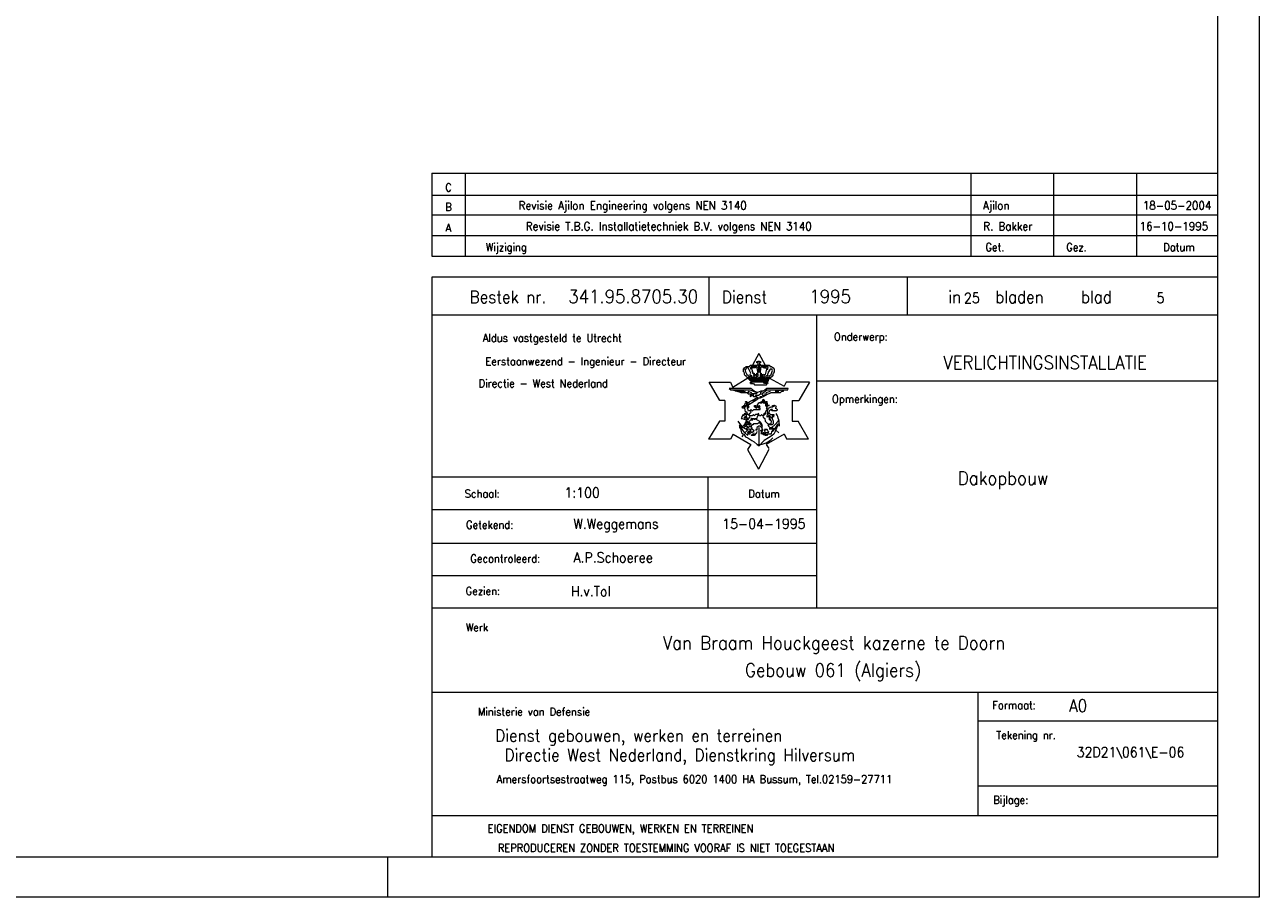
# Model space of a CAD drawing. Header units: metres. Extents: x -66 to 53, y -58 to 26.
# Tile 4 of 5: x 23 to 53, y -58 to -37. Entities that reach past the tile are written whole.
import ezdxf
from ezdxf.enums import TextEntityAlignment as Align

# ---------------------------------------------------------------- set-up
doc = ezdxf.new("R2010")
doc.units = ezdxf.units.M
doc.header["$MEASUREMENT"] = 0
doc.layers.add('Level 1', color=1, linetype='Continuous', lineweight=0)
doc.styles.add('Style-STANDARD', font='STANDARD.shx')

msp = doc.modelspace()

# ---------------------------------------------------------------- linework, layer by layer
at = {"layer": 'Level 1', "color": 1, "linetype": 'Continuous', "lineweight": 0}
for p, q in [((52.7832, 26.0963), (52.7832, -57.9663)), ((32.8613, -40.5288), (51.7949, -40.5288)), ((32.8613, -40.5288), (32.8613, -42.5288)), ((33.6621, -40.5288), (33.6621, -42.5288)), ((45.8417, -40.5288), (45.8417, -42.5288)), ((47.83, -40.5288), (47.83, -42.5288)), ((49.8261, -40.5288), (49.8261, -42.5288)), ((32.8613, -41.06), (51.7949, -41.06)), ((32.8613, -41.5288), (51.7949, -41.5288)), ((32.8613, -42.0288), (51.7949, -42.0288)), ((32.8613, -42.5288), (51.7949, -42.5288)), ((32.8613, -43.0288), (32.8613, -56.9975)), ((51.7949, -43.0288), (32.8613, -43.0288)), ((39.541, -43.935), (39.541, -43.0288)), ((44.3144, -43.935), (44.3144, -43.0288)), ((32.8613, -43.935), (51.7949, -43.935)), ((42.1308, -50.9975), (42.1308, -43.935)), ((40.7363, -44.8725), (40.5839, -45.1538)), ((40.7363, -44.8725), (40.8886, -45.1538)), ((40.5136, -45.185), (40.5253, -45.1538)), ((40.5253, -45.1538), (40.541, -45.1538)), ((40.541, -45.1538), (40.5566, -45.1538)), ((40.5566, -45.1538), (40.5761, -45.1538)), ((40.5761, -45.1538), (40.6152, -45.1538)), ((40.6152, -45.1538), (40.6269, -45.1538)), ((40.6269, -45.1538), (40.6386, -45.1538)), ((40.6386, -45.1538), (40.6894, -45.1538)), ((40.6855, -45.0913), (40.6855, -45.06)), ((40.6855, -45.06), (40.7167, -45.06)), ((40.7167, -45.0913), (40.6855, -45.0913)), ((40.6894, -45.1538), (40.6972, -45.1538)), ((40.6972, -45.1538), (40.7167, -45.1225)), ((40.7597, -45.1538), (40.7011, -45.1538)), ((40.7167, -45.06), (40.7441, -45.06)), ((40.7167, -45.1225), (40.7167, -45.0913)), ((40.7167, -45.1538), (40.7285, -45.31)), ((40.7441, -45.06), (40.7714, -45.06)), ((40.7714, -45.0913), (40.748, -45.0913)), ((40.748, -45.0913), (40.748, -45.1225)), ((40.748, -45.1225), (40.7675, -45.1225)), ((40.7558, -45.31), (40.7597, -45.1538)), ((40.7597, -45.1538), (40.7675, -45.1538)), ((40.7675, -45.1225), (40.7675, -45.1538)), ((40.7675, -45.1538), (40.8027, -45.1538)), ((40.7714, -45.06), (40.7714, -45.0913)), ((40.8027, -45.1538), (40.8261, -45.1538)), ((40.8261, -45.1538), (40.8847, -45.1538)), ((40.8847, -45.1538), (40.9277, -45.1538)), ((40.9238, -45.1538), (40.9824, -45.1538)), ((40.9824, -45.1538), (41.0097, -45.185)), ((40.4667, -45.4663), (40.1074, -45.685)), ((40.3652, -45.2475), (40.3886, -45.2163)), ((40.3652, -45.31), (40.3652, -45.2475)), ((40.3691, -45.31), (40.3652, -45.31)), ((40.3847, -45.3413), (40.3691, -45.31)), ((40.3886, -45.3725), (40.3847, -45.3413)), ((40.3886, -45.2163), (40.4277, -45.185)), ((40.4042, -45.4038), (40.3886, -45.3725)), ((40.4277, -45.4038), (40.4042, -45.4038)), ((40.4355, -45.2163), (40.4082, -45.2788)), ((40.4082, -45.2788), (40.416, -45.31)), ((40.416, -45.31), (40.4433, -45.3725)), ((40.4277, -45.185), (40.4667, -45.185)), ((40.4394, -45.435), (40.4277, -45.4038)), ((40.4511, -45.2163), (40.4355, -45.2163)), ((40.4707, -45.4663), (40.4394, -45.435)), ((40.4433, -45.3725), (40.4628, -45.3725)), ((40.4746, -45.2163), (40.4511, -45.2163)), ((40.4628, -45.3725), (40.4746, -45.4038)), ((40.4667, -45.185), (40.4941, -45.185)), ((40.498, -45.4975), (40.4707, -45.4663)), ((40.5449, -45.3413), (40.4746, -45.2163)), ((40.4746, -45.4038), (40.4941, -45.4038)), ((40.4941, -45.4038), (40.4785, -45.435)), ((40.4785, -45.435), (40.4941, -45.4663)), ((40.4941, -45.185), (40.5136, -45.185)), ((40.4941, -45.4663), (40.5097, -45.435)), ((40.498, -45.4975), (40.498, -45.4663)), ((40.498, -45.4663), (40.5292, -45.4663)), ((40.5175, -45.435), (40.5058, -45.4038)), ((40.5058, -45.4038), (40.5136, -45.4038)), ((40.5097, -45.435), (40.5175, -45.435)), ((40.5136, -45.4038), (40.5292, -45.435)), ((40.5253, -45.3725), (40.5449, -45.3413)), ((40.5332, -45.4038), (40.5253, -45.3725)), ((40.5566, -45.185), (40.5292, -45.2163)), ((40.5292, -45.2163), (40.5292, -45.2475)), ((40.5292, -45.2475), (40.5488, -45.2163)), ((40.5292, -45.435), (40.5527, -45.435)), ((40.5292, -45.4663), (40.5332, -45.4663)), ((40.5605, -45.4038), (40.5332, -45.4038)), ((40.5332, -45.4663), (40.5605, -45.4663)), ((40.5488, -45.2163), (40.5722, -45.2788)), ((40.5527, -45.435), (40.5605, -45.435)), ((40.6855, -45.185), (40.5566, -45.185)), ((40.5644, -45.4038), (40.5605, -45.4038)), ((40.5605, -45.4663), (40.5761, -45.4663)), ((40.5761, -45.435), (40.5644, -45.4038)), ((40.5644, -45.435), (40.5761, -45.435)), ((40.5722, -45.2788), (40.5761, -45.31)), ((40.5761, -45.31), (40.5878, -45.31)), ((40.5761, -45.4663), (40.5917, -45.435)), ((40.5878, -45.31), (40.5839, -45.3413)), ((40.5839, -45.3413), (40.6191, -45.3413)), ((40.5917, -45.435), (40.6308, -45.4663)), ((40.623, -45.3725), (40.6074, -45.3725)), ((40.6074, -45.3725), (40.6113, -45.435)), ((40.6113, -45.435), (40.6425, -45.435)), ((40.6191, -45.3413), (40.623, -45.3725)), ((40.6308, -45.4663), (40.6621, -45.435)), ((40.6425, -45.4038), (40.6464, -45.3725)), ((40.6464, -45.3725), (40.6582, -45.3725)), ((40.6582, -45.3725), (40.6816, -45.4038)), ((40.6621, -45.435), (40.6972, -45.4663)), ((40.6816, -45.4038), (40.6972, -45.435)), ((40.7167, -45.3413), (40.6855, -45.185)), ((40.6894, -45.3725), (40.6894, -45.3413)), ((40.6894, -45.3413), (40.7089, -45.3413)), ((40.7167, -45.3725), (40.6894, -45.3725)), ((40.6972, -45.435), (40.7207, -45.4038)), ((40.6972, -45.4663), (40.7167, -45.4663)), ((40.7089, -45.3413), (40.7167, -45.3413)), ((40.7207, -45.4038), (40.7167, -45.3725)), ((40.7167, -45.4663), (40.7285, -45.4663)), ((40.7285, -45.31), (40.7558, -45.31)), ((40.7285, -45.4663), (40.7402, -45.435)), ((40.7402, -45.435), (40.7675, -45.4663)), ((40.7753, -45.2163), (40.7675, -45.3413)), ((40.7675, -45.3413), (40.7871, -45.3413)), ((40.791, -45.3725), (40.7675, -45.3725)), ((40.7675, -45.3725), (40.7675, -45.4038)), ((40.7675, -45.4038), (40.7832, -45.435)), ((40.7675, -45.4663), (40.7949, -45.4663)), ((40.7949, -45.185), (40.7753, -45.2163)), ((40.7832, -45.435), (40.7988, -45.435)), ((40.7871, -45.3413), (40.791, -45.3725)), ((40.8847, -45.185), (40.7949, -45.185)), ((40.7949, -45.4663), (40.8144, -45.435)), ((40.7988, -45.435), (40.8144, -45.3725)), ((40.8144, -45.3725), (40.8261, -45.3725)), ((40.8144, -45.435), (40.8457, -45.4663)), ((40.8261, -45.3725), (40.83, -45.435)), ((40.83, -45.435), (40.8535, -45.435)), ((40.8457, -45.4663), (40.8574, -45.4663)), ((40.8847, -45.4038), (40.8496, -45.3725)), ((40.8496, -45.3725), (40.8574, -45.3725)), ((40.8535, -45.435), (40.8808, -45.435)), ((40.8574, -45.3725), (40.8964, -45.3725)), ((40.8574, -45.4663), (40.8886, -45.4663)), ((40.8808, -45.435), (40.8847, -45.4038)), ((40.9277, -45.185), (40.8847, -45.185)), ((40.8886, -45.4663), (40.8964, -45.4663)), ((40.8964, -45.3725), (40.9277, -45.2475)), ((40.8964, -45.4663), (40.916, -45.4663)), ((40.916, -45.4038), (40.9082, -45.435)), ((40.9082, -45.435), (40.9238, -45.4663)), ((40.9472, -45.4038), (40.916, -45.4038)), ((40.916, -45.4663), (40.9394, -45.4663)), ((40.9238, -45.2475), (40.9472, -45.2475)), ((40.9238, -45.4663), (40.9355, -45.4663)), ((40.955, -45.185), (40.9277, -45.185)), ((40.9316, -45.4663), (40.955, -45.435)), ((40.9667, -45.31), (40.9394, -45.3725)), ((40.9394, -45.3725), (40.9472, -45.4038)), ((40.9394, -45.4663), (40.955, -45.4975)), ((40.9472, -45.2475), (40.955, -45.185)), ((40.9667, -45.435), (40.9511, -45.4663)), ((40.9511, -45.4663), (40.9746, -45.4663)), ((40.955, -45.435), (40.9667, -45.435)), ((41.0058, -45.4663), (40.9589, -45.4975)), ((41.0097, -45.2475), (40.9667, -45.31)), ((40.9746, -45.4663), (40.998, -45.435)), ((40.9941, -45.4038), (41.0332, -45.3725)), ((40.998, -45.435), (40.9941, -45.4038)), ((40.9941, -45.4663), (41.3417, -45.6538)), ((41.0683, -45.4038), (41.0058, -45.4663)), ((41.0097, -45.185), (41.0371, -45.185)), ((41.0449, -45.2475), (41.0097, -45.2475)), ((41.0332, -45.3725), (41.0644, -45.2788)), ((41.0371, -45.185), (41.0761, -45.2163)), ((41.0644, -45.2788), (41.0449, -45.2475)), ((41.0761, -45.3413), (41.0683, -45.3725)), ((41.0683, -45.3725), (41.0683, -45.4038)), ((41.0761, -45.2163), (41.1035, -45.2475)), ((41.0957, -45.3413), (41.0761, -45.3413)), ((41.1035, -45.31), (41.0957, -45.3413)), ((41.1035, -45.2475), (41.1035, -45.31)), ((39.541, -45.56), (40.0527, -45.56)), ((39.791, -45.9975), (39.541, -45.56)), ((40.4707, -45.7163), (40.0175, -45.7163)), ((40.0175, -45.7163), (40.0566, -45.7475)), ((40.0527, -45.56), (40.1074, -45.685)), ((40.0566, -45.7475), (40.0839, -45.7475)), ((40.0839, -45.7475), (40.1035, -45.7475)), ((40.0917, -45.7475), (40.1972, -45.7475)), ((40.1035, -45.7475), (40.205, -45.7788)), ((40.1738, -45.7788), (40.3066, -45.7475)), ((40.1972, -45.7475), (40.3769, -45.7475)), ((40.3769, -45.7475), (40.5175, -45.7475)), ((40.541, -45.7163), (40.4707, -45.7163)), ((40.498, -45.4975), (40.5175, -45.4975)), ((40.5175, -45.4975), (40.541, -45.5288)), ((40.5175, -45.7475), (40.6738, -45.81)), ((40.5332, -45.5913), (40.5371, -45.56)), ((40.541, -45.5288), (40.5371, -45.56)), ((40.623, -45.7788), (40.541, -45.7163)), ((40.8847, -45.7475), (40.8261, -45.7788)), ((40.8496, -45.81), (40.9277, -45.7475)), ((40.9277, -45.7163), (40.8847, -45.7475)), ((41.4433, -45.7163), (40.9277, -45.7163)), ((40.9277, -45.7475), (41.1191, -45.7475)), ((40.955, -45.5288), (40.9433, -45.56)), ((40.9433, -45.56), (40.9472, -45.5913)), ((40.9433, -45.5913), (40.9433, -45.56)), ((40.9628, -45.4975), (40.955, -45.5288)), ((40.955, -45.4975), (40.9667, -45.4975)), ((41.1191, -45.7475), (41.3613, -45.7475)), ((41.123, -45.7788), (41.2988, -45.7475)), ((41.3261, -45.7788), (41.3378, -45.7475)), ((41.3378, -45.7475), (41.3808, -45.7475)), ((41.3925, -45.56), (41.3417, -45.6538)), ((41.3808, -45.7475), (41.3925, -45.7475)), ((41.9511, -45.56), (41.3925, -45.56)), ((41.3925, -45.7475), (41.4316, -45.7475)), ((41.4316, -45.7475), (41.4433, -45.7163)), ((41.9511, -45.56), (41.6933, -45.9975)), ((42.1308, -45.5288), (51.7949, -45.5288)), ((39.916, -45.9975), (39.7949, -45.9975)), ((39.916, -45.9975), (39.916, -46.4975)), ((40.205, -45.7788), (40.3105, -45.81)), ((40.248, -45.7788), (40.3769, -45.7788)), ((40.2988, -45.81), (40.416, -45.7788)), ((40.3105, -45.81), (40.4472, -45.81)), ((40.3886, -46.1225), (40.4121, -46.06)), ((40.4121, -46.06), (40.416, -46.06)), ((40.4277, -46.06), (40.416, -46.0288)), ((40.416, -46.0288), (40.4433, -46.0288)), ((40.416, -46.06), (40.4277, -46.06)), ((40.4472, -46.06), (40.4277, -46.06)), ((40.4433, -45.81), (40.4785, -45.81)), ((40.4433, -46.0288), (40.4628, -46.06)), ((40.4472, -45.81), (40.4746, -45.8413)), ((40.4472, -46.1225), (40.4472, -46.06)), ((40.4628, -46.06), (40.6894, -45.935)), ((40.4628, -46.06), (40.4707, -46.1225)), ((40.4667, -45.7788), (40.5566, -45.81)), ((40.4667, -46.06), (40.5097, -46.06)), ((40.7089, -45.9663), (40.4707, -46.1225)), ((40.4746, -45.8413), (40.4863, -45.8413)), ((40.4863, -45.8413), (40.5058, -45.8413)), ((40.5058, -45.8413), (40.5722, -45.8413)), ((40.5683, -45.8725), (40.5214, -45.8725)), ((40.5214, -45.8725), (40.5214, -45.9038)), ((40.5214, -45.9038), (40.5722, -45.8725)), ((40.5722, -45.8413), (40.5683, -45.8725)), ((40.5839, -45.8413), (40.5683, -45.8413)), ((40.5722, -45.8725), (40.6035, -45.9038)), ((40.6152, -45.8413), (40.5839, -45.8413)), ((40.5917, -45.8725), (40.6152, -45.8725)), ((40.5917, -45.9975), (40.6503, -45.9663)), ((40.6035, -45.8725), (40.5957, -45.8725)), ((40.6152, -45.8725), (40.6035, -45.8725)), ((40.6035, -45.9038), (40.6152, -45.9038)), ((40.666, -45.8413), (40.6152, -45.8413)), ((40.6152, -45.9038), (40.623, -45.9038)), ((40.705, -45.81), (40.623, -45.7788)), ((40.623, -45.9038), (40.6777, -45.9038)), ((40.6425, -45.9038), (40.6582, -45.8725)), ((40.6582, -45.8725), (40.666, -45.8725)), ((40.666, -45.8725), (40.6621, -45.8725)), ((40.6621, -45.8725), (40.7011, -45.8725)), ((40.705, -45.81), (40.666, -45.8413)), ((40.6777, -45.9038), (40.7089, -45.935)), ((40.6894, -45.935), (40.7167, -45.9663)), ((40.6933, -46.1225), (40.7324, -46.06)), ((40.7011, -45.8725), (40.7285, -45.8725)), ((40.7792, -45.7788), (40.705, -45.81)), ((40.7089, -45.935), (40.7714, -45.935)), ((40.7167, -45.9663), (40.7089, -45.9663)), ((40.7285, -45.8725), (40.7753, -45.8413)), ((40.7324, -46.06), (40.7363, -46.06)), ((40.7363, -46.06), (40.8027, -46.0288)), ((40.7558, -45.9038), (40.8105, -45.9038)), ((40.7832, -46.06), (40.7597, -46.06)), ((40.7597, -46.06), (40.7636, -46.06)), ((40.7636, -45.81), (40.7832, -45.81)), ((40.7675, -46.06), (40.7792, -46.06)), ((40.7714, -45.935), (40.8496, -45.9038)), ((40.7753, -45.8413), (40.8183, -45.8413)), ((40.8261, -45.7788), (40.7792, -45.7788)), ((40.7792, -46.06), (40.7988, -46.06)), ((40.7832, -45.81), (40.8105, -45.7788)), ((40.7988, -46.06), (40.7832, -46.06)), ((40.8027, -46.0288), (40.8261, -45.9975)), ((40.8027, -46.0288), (40.8378, -46.06)), ((40.8105, -45.8725), (40.873, -45.8725)), ((40.8183, -45.8413), (40.8496, -45.81)), ((40.8183, -45.9975), (40.873, -46.06)), ((40.8261, -45.9975), (40.8378, -45.9663)), ((40.8378, -45.9663), (40.8652, -45.9975)), ((40.8378, -46.06), (40.8613, -46.06)), ((40.8496, -45.9038), (40.955, -45.8413)), ((40.8652, -45.9975), (40.8574, -46.0288)), ((40.8574, -46.0288), (40.8691, -46.0288)), ((40.8613, -46.06), (40.8847, -46.06)), ((40.8691, -46.0288), (40.8847, -46.0288)), ((40.873, -45.8413), (40.9238, -45.8413)), ((40.873, -46.06), (40.8964, -46.06)), ((40.8847, -46.0288), (40.8808, -46.0288)), ((40.8808, -46.0288), (40.8925, -46.06)), ((40.8847, -46.06), (40.8925, -46.1225)), ((40.8925, -46.06), (40.9003, -46.0288)), ((40.8964, -46.06), (40.9238, -46.1225)), ((40.9003, -46.0288), (40.9277, -46.0288)), ((40.9082, -45.81), (41.0136, -45.7788)), ((40.9316, -46.0288), (40.9121, -46.06)), ((40.9121, -46.06), (40.9199, -46.06)), ((40.9199, -46.06), (40.9316, -46.06)), ((40.9277, -46.0288), (40.9316, -46.0288)), ((40.9316, -46.06), (40.9316, -46.1225)), ((40.955, -45.8413), (41.0449, -45.81)), ((41.0175, -45.81), (41.0957, -45.81)), ((41.0449, -45.81), (41.1738, -45.81)), ((41.123, -45.7788), (41.2167, -45.7788)), ((41.1738, -45.81), (41.1894, -45.81)), ((41.1894, -45.81), (41.2558, -45.81)), ((41.2558, -45.81), (41.291, -45.7788)), ((41.291, -45.7788), (41.3261, -45.7788)), ((41.5371, -45.9975), (41.5371, -46.4975)), ((41.5371, -45.9975), (41.6933, -45.9975)), ((40.3339, -46.1538), (40.373, -46.1225)), ((40.3417, -46.185), (40.3339, -46.1538)), ((40.3886, -46.185), (40.3417, -46.185)), ((40.373, -46.3725), (40.3496, -46.3413)), ((40.3496, -46.3413), (40.3496, -46.3725)), ((40.3652, -46.1538), (40.3925, -46.1538)), ((40.373, -46.1225), (40.3691, -46.1225)), ((40.3691, -46.1225), (40.3886, -46.1225)), ((40.4003, -46.3413), (40.3691, -46.3413)), ((40.3691, -46.3413), (40.373, -46.3725)), ((40.4003, -46.1225), (40.3847, -46.1225)), ((40.3847, -46.1225), (40.4042, -46.1225)), ((40.4003, -46.1538), (40.3847, -46.1538)), ((40.3847, -46.1538), (40.3925, -46.185)), ((40.4082, -46.2163), (40.3886, -46.185)), ((40.3925, -46.1538), (40.4003, -46.1225)), ((40.3964, -46.1538), (40.416, -46.1538)), ((40.4082, -46.3413), (40.3964, -46.31)), ((40.3964, -46.31), (40.4003, -46.3413)), ((40.416, -46.1538), (40.4003, -46.1538)), ((40.4042, -46.1225), (40.4199, -46.1225)), ((40.416, -46.2788), (40.4082, -46.2163)), ((40.4199, -46.3413), (40.4082, -46.3413)), ((40.4238, -46.1225), (40.416, -46.1538)), ((40.4355, -46.2788), (40.416, -46.2788)), ((40.4277, -46.3413), (40.416, -46.31)), ((40.416, -46.31), (40.4199, -46.3413)), ((40.4433, -46.1225), (40.4238, -46.1225)), ((40.4511, -46.3413), (40.4277, -46.3413)), ((40.455, -46.2788), (40.4355, -46.2788)), ((40.4394, -46.3725), (40.4394, -46.3413)), ((40.4394, -46.3413), (40.4511, -46.3413)), ((40.4589, -46.1538), (40.4472, -46.1225)), ((40.4589, -46.3413), (40.455, -46.2788)), ((40.4707, -46.185), (40.4589, -46.1538)), ((40.4589, -46.185), (40.4589, -46.1538)), ((40.4863, -46.2475), (40.4589, -46.185)), ((40.4824, -46.3413), (40.4589, -46.3413)), ((40.4707, -46.1225), (40.498, -46.1538)), ((40.498, -46.1538), (40.4707, -46.185)), ((40.498, -46.3413), (40.4824, -46.3413)), ((40.5332, -46.2475), (40.4863, -46.2475)), ((40.498, -46.3413), (40.5253, -46.31)), ((40.5019, -46.3725), (40.498, -46.3413)), ((40.5253, -46.31), (40.5527, -46.2788)), ((40.5332, -46.2475), (40.5449, -46.2163)), ((40.5527, -46.2788), (40.5332, -46.2475)), ((40.5449, -46.2163), (40.5839, -46.2475)), ((40.6035, -46.3413), (40.5761, -46.3725)), ((40.5839, -46.2475), (40.6152, -46.2163)), ((40.623, -46.3725), (40.6035, -46.3413)), ((40.6152, -46.2163), (40.6582, -46.2163)), ((40.6582, -46.3413), (40.623, -46.3725)), ((40.6308, -46.1538), (40.6269, -46.1225)), ((40.6269, -46.1225), (40.6621, -46.1225)), ((40.666, -46.185), (40.6308, -46.1538)), ((40.6621, -46.1225), (40.6464, -46.1538)), ((40.6464, -46.1538), (40.666, -46.1538)), ((40.6582, -46.2163), (40.6738, -46.2163)), ((40.6699, -46.3413), (40.6582, -46.3413)), ((40.7128, -46.1538), (40.666, -46.185)), ((40.666, -46.1538), (40.705, -46.1538)), ((40.7128, -46.3413), (40.6699, -46.3413)), ((40.6738, -46.2163), (40.7207, -46.2163)), ((40.7167, -46.1538), (40.6933, -46.1225)), ((40.705, -46.1538), (40.7363, -46.1538)), ((40.7246, -46.185), (40.7128, -46.1538)), ((40.7285, -46.31), (40.7128, -46.3413)), ((40.7128, -46.3725), (40.7363, -46.3413)), ((40.748, -46.1225), (40.7167, -46.1538)), ((40.7167, -46.2163), (40.7675, -46.2163)), ((40.7285, -46.185), (40.7207, -46.1538)), ((40.7207, -46.1538), (40.7597, -46.1538)), ((40.7636, -46.185), (40.7285, -46.185)), ((40.7324, -46.3413), (40.7285, -46.31)), ((40.7363, -46.1538), (40.7324, -46.1225)), ((40.748, -46.3725), (40.7324, -46.3413)), ((40.7363, -46.1538), (40.7597, -46.1538)), ((40.7675, -46.1538), (40.748, -46.1225)), ((40.7597, -46.1538), (40.7675, -46.1538)), ((40.7675, -46.2163), (40.7636, -46.185)), ((40.7988, -46.3413), (40.7792, -46.3725)), ((40.8261, -46.3725), (40.7988, -46.3413)), ((40.8574, -46.3413), (40.8457, -46.3413)), ((40.8457, -46.3413), (40.8496, -46.3725)), ((40.8769, -46.3413), (40.8574, -46.3413)), ((40.8808, -46.3413), (40.8613, -46.31)), ((40.8613, -46.31), (40.873, -46.3413)), ((40.873, -46.3413), (40.8769, -46.3413)), ((40.8886, -46.3413), (40.8808, -46.3413)), ((40.8925, -46.1225), (40.8847, -46.1225)), ((40.8847, -46.1225), (40.8925, -46.1225)), ((40.8964, -46.2788), (40.8847, -46.2788)), ((40.8847, -46.2788), (40.8847, -46.31)), ((40.8847, -46.31), (40.8925, -46.31)), ((40.9042, -46.31), (40.8886, -46.3413)), ((40.8925, -46.1225), (40.9238, -46.1538)), ((40.8925, -46.31), (40.9042, -46.31)), ((40.9042, -46.2475), (40.8964, -46.2788)), ((40.9238, -46.2475), (40.9042, -46.2475)), ((40.9238, -46.185), (40.9121, -46.185)), ((40.9121, -46.185), (40.9238, -46.2163)), ((40.955, -46.1225), (40.9238, -46.1538)), ((40.9238, -46.1225), (40.9238, -46.1538)), ((40.9238, -46.1538), (40.9238, -46.185)), ((40.9238, -46.2163), (40.9238, -46.2475)), ((40.9316, -46.1225), (40.9511, -46.1225)), ((40.9316, -46.3725), (40.9394, -46.3413)), ((40.9394, -46.2788), (40.9628, -46.185)), ((40.955, -46.3413), (40.9394, -46.2788)), ((40.9394, -46.3413), (40.955, -46.31)), ((40.9511, -46.1225), (40.9628, -46.1225)), ((40.9941, -46.1225), (40.955, -46.1225)), ((40.9824, -46.31), (40.955, -46.3413)), ((40.9628, -46.1225), (40.9941, -46.1225)), ((40.9628, -46.185), (41.0292, -46.1538)), ((40.9941, -46.2475), (40.9746, -46.2788)), ((40.9746, -46.2788), (40.9746, -46.31)), ((40.9746, -46.31), (40.9824, -46.31)), ((40.9824, -46.31), (41.0136, -46.3413)), ((41.0332, -46.2163), (40.9941, -46.2475)), ((41.0136, -46.3413), (41.0371, -46.3413)), ((41.0292, -46.1538), (41.0683, -46.1538)), ((41.0527, -46.2163), (41.0332, -46.2163)), ((41.0371, -46.3413), (41.0644, -46.3413)), ((41.0449, -46.2475), (41.0605, -46.2163)), ((41.0683, -46.2475), (41.0449, -46.2475)), ((41.0605, -46.2163), (41.0527, -46.2163)), ((41.0683, -46.1538), (41.0644, -46.1225)), ((41.0644, -46.1225), (41.0761, -46.1225)), ((41.0644, -46.3413), (41.0957, -46.3413)), ((41.0878, -46.2475), (41.0683, -46.2475)), ((41.0761, -46.1225), (41.0957, -46.1538)), ((41.1152, -46.2475), (41.0878, -46.2475)), ((41.0957, -46.3413), (41.0878, -46.4038)), ((41.0957, -46.1538), (41.1035, -46.1225)), ((41.1035, -46.1225), (41.1347, -46.1225)), ((41.1269, -46.2475), (41.1152, -46.2475)), ((41.1347, -46.2475), (41.1191, -46.2475)), ((41.1191, -46.2475), (41.1269, -46.2475)), ((41.1386, -46.185), (41.1269, -46.185)), ((41.1269, -46.185), (41.1425, -46.185)), ((41.1347, -46.1225), (41.1503, -46.1538)), ((41.1464, -46.2475), (41.1347, -46.2475)), ((41.1503, -46.1538), (41.1386, -46.185)), ((41.1425, -46.185), (41.1738, -46.2163)), ((41.1699, -46.2475), (41.1464, -46.2475)), ((41.1738, -46.2163), (41.1699, -46.2475)), ((39.7832, -46.4975), (39.5253, -46.935)), ((39.916, -46.4975), (39.7832, -46.4975)), ((40.3457, -46.6538), (40.2402, -46.4975)), ((40.2714, -46.5913), (40.2675, -46.5913)), ((40.2675, -46.5913), (40.2675, -46.6538)), ((40.2675, -46.6538), (40.291, -46.685)), ((40.3457, -46.7163), (40.2714, -46.5913)), ((40.3261, -46.4038), (40.3066, -46.435)), ((40.3066, -46.435), (40.3339, -46.435)), ((40.3417, -46.3725), (40.3144, -46.4038)), ((40.3144, -46.4038), (40.3261, -46.4038)), ((40.3496, -46.3725), (40.33, -46.3725)), ((40.33, -46.3725), (40.3417, -46.3725)), ((40.3339, -46.435), (40.4277, -46.4663)), ((40.3496, -46.6225), (40.3457, -46.6538)), ((40.3457, -46.6538), (40.3691, -46.6538)), ((40.4589, -46.7163), (40.3457, -46.6538)), ((40.3769, -46.5913), (40.3496, -46.6225)), ((40.3691, -46.4038), (40.4003, -46.435)), ((40.3691, -46.6538), (40.3769, -46.6538)), ((40.4003, -46.6225), (40.3769, -46.5913)), ((40.3769, -46.6538), (40.4121, -46.6225)), ((40.3847, -46.4038), (40.4003, -46.435)), ((40.4121, -46.5288), (40.3925, -46.56)), ((40.3925, -46.56), (40.3964, -46.5913)), ((40.3964, -46.3725), (40.4238, -46.435)), ((40.3964, -46.5913), (40.4082, -46.5913)), ((40.4082, -46.5913), (40.4003, -46.6225)), ((40.4238, -46.5288), (40.4121, -46.5288)), ((40.4121, -46.6225), (40.4394, -46.6225)), ((40.4238, -46.4975), (40.4199, -46.4975)), ((40.4199, -46.4975), (40.4238, -46.5288)), ((40.4199, -46.56), (40.4316, -46.5288)), ((40.4277, -46.56), (40.4199, -46.56)), ((40.4355, -46.4975), (40.4238, -46.4975)), ((40.4277, -46.3725), (40.4355, -46.4038)), ((40.4472, -46.4663), (40.4277, -46.4663)), ((40.4277, -46.4663), (40.4316, -46.4975)), ((40.4433, -46.5913), (40.4277, -46.56)), ((40.4316, -46.4975), (40.4355, -46.4975)), ((40.4316, -46.5288), (40.4355, -46.5288)), ((40.455, -46.6538), (40.4316, -46.685)), ((40.4355, -46.5288), (40.4433, -46.4975)), ((40.455, -46.4975), (40.4355, -46.4975)), ((40.4355, -46.4975), (40.455, -46.4975)), ((40.455, -46.435), (40.4394, -46.3725)), ((40.4394, -46.6225), (40.4433, -46.5913)), ((40.455, -46.435), (40.4433, -46.435)), ((40.4433, -46.435), (40.4433, -46.4663)), ((40.4433, -46.4975), (40.455, -46.4975)), ((40.4746, -46.4663), (40.4472, -46.4663)), ((40.4628, -46.5288), (40.4472, -46.5288)), ((40.4472, -46.5288), (40.4628, -46.5288)), ((40.4746, -46.435), (40.455, -46.435)), ((40.455, -46.4975), (40.4628, -46.5288)), ((40.4628, -46.6225), (40.455, -46.6538)), ((40.4628, -46.5288), (40.4707, -46.5288)), ((40.4707, -46.5288), (40.4628, -46.5288)), ((40.4628, -46.5288), (40.5097, -46.5288)), ((40.4628, -46.5913), (40.4628, -46.56)), ((40.4628, -46.56), (40.4941, -46.56)), ((40.4707, -46.5913), (40.4628, -46.5913)), ((40.4707, -46.6538), (40.4628, -46.6225)), ((40.4863, -46.435), (40.4707, -46.435)), ((40.4707, -46.435), (40.4746, -46.4663)), ((40.5058, -46.5913), (40.4707, -46.5913)), ((40.4941, -46.6538), (40.4707, -46.6538)), ((40.5058, -46.4038), (40.4863, -46.435)), ((40.5253, -46.56), (40.4941, -46.4975)), ((40.4941, -46.4975), (40.5097, -46.4975)), ((40.4941, -46.56), (40.498, -46.5913)), ((40.5058, -46.6225), (40.4941, -46.6538)), ((40.498, -46.5913), (40.5175, -46.56)), ((40.541, -46.3725), (40.5019, -46.3725)), ((40.5175, -46.3725), (40.5058, -46.4038)), ((40.5214, -46.56), (40.5058, -46.5913)), ((40.5253, -46.6225), (40.5058, -46.6225)), ((40.5097, -46.4975), (40.5449, -46.4663)), ((40.5097, -46.5288), (40.5488, -46.56)), ((40.5175, -46.56), (40.5253, -46.56)), ((40.5488, -46.56), (40.5214, -46.56)), ((40.5449, -46.6538), (40.5253, -46.6225)), ((40.5761, -46.3725), (40.541, -46.3725)), ((40.5605, -46.435), (40.541, -46.435)), ((40.541, -46.435), (40.623, -46.435)), ((40.5449, -46.4663), (40.5683, -46.4663)), ((40.5644, -46.5913), (40.5449, -46.6538)), ((40.5566, -46.685), (40.5644, -46.6538)), ((40.5761, -46.435), (40.5605, -46.4663)), ((40.5605, -46.4663), (40.5605, -46.435)), ((40.5917, -46.5913), (40.5644, -46.5913)), ((40.5644, -46.6538), (40.5683, -46.685)), ((40.5683, -46.4663), (40.5839, -46.4663)), ((40.5878, -46.4663), (40.5761, -46.435)), ((40.5839, -46.4663), (40.5878, -46.4663)), ((40.6035, -46.56), (40.5917, -46.5913)), ((40.6191, -46.56), (40.6035, -46.56)), ((40.7011, -46.56), (40.6191, -46.56)), ((40.623, -46.435), (40.6308, -46.4663)), ((40.6308, -46.4663), (40.6347, -46.435)), ((40.6347, -46.435), (40.6582, -46.435)), ((40.6347, -46.435), (40.6933, -46.4663)), ((40.6582, -46.435), (40.6894, -46.435)), ((40.6894, -46.435), (40.7128, -46.3725)), ((40.7324, -46.6225), (40.6894, -46.6538)), ((40.6894, -46.6538), (40.6894, -46.685)), ((40.6933, -46.4663), (40.7519, -46.4975)), ((40.748, -46.5288), (40.7011, -46.56)), ((40.748, -46.6225), (40.7324, -46.6225)), ((40.7441, -46.9663), (40.7402, -46.6538)), ((40.7792, -46.3725), (40.748, -46.3725)), ((40.7832, -46.5288), (40.748, -46.5288)), ((40.748, -46.5288), (40.7636, -46.56)), ((40.7675, -46.6225), (40.748, -46.6225)), ((40.7519, -46.4975), (40.7792, -46.5288)), ((40.7636, -46.56), (40.8105, -46.6225)), ((40.7988, -46.6538), (40.7675, -46.6225)), ((40.7792, -46.5288), (40.7832, -46.5288)), ((40.7792, -46.5288), (40.7949, -46.56)), ((40.7949, -46.56), (40.8027, -46.5913)), ((40.8105, -46.6225), (40.7988, -46.6538)), ((40.8027, -46.5913), (40.8105, -46.6225)), ((40.8144, -46.685), (40.8105, -46.6225)), ((40.8496, -46.3725), (40.8261, -46.3725)), ((40.8261, -46.3725), (40.8417, -46.4038)), ((40.8417, -46.4038), (40.8769, -46.435)), ((40.8769, -46.435), (40.8886, -46.4975)), ((40.8886, -46.4975), (40.9472, -46.56)), ((40.9355, -46.4038), (40.9316, -46.3725)), ((40.9707, -46.3725), (40.9355, -46.4038)), ((40.9472, -46.56), (40.9863, -46.56)), ((41.0097, -46.5913), (40.9472, -46.5913)), ((40.9472, -46.5913), (40.9628, -46.6225)), ((40.9628, -46.6225), (41.0019, -46.6538)), ((40.998, -46.3725), (40.9667, -46.3725)), ((40.9863, -46.4038), (40.9707, -46.3725)), ((41.041, -46.6538), (40.9824, -46.685)), ((41.0214, -46.4663), (40.9863, -46.4038)), ((40.9863, -46.56), (41.0292, -46.56)), ((40.9941, -46.4663), (40.9941, -46.435)), ((40.9941, -46.435), (41.0214, -46.4663)), ((41.041, -46.4975), (40.9941, -46.4663)), ((41.0253, -46.4038), (40.998, -46.3725)), ((41.0019, -46.6538), (41.0488, -46.6538)), ((41.0527, -46.5913), (41.0097, -46.5913)), ((41.0527, -46.435), (41.0253, -46.4038)), ((41.0292, -46.56), (41.041, -46.4975)), ((41.0449, -46.6538), (41.041, -46.6538)), ((41.0488, -46.6538), (41.0449, -46.6538)), ((41.0449, -46.6538), (41.1074, -46.685)), ((41.0488, -46.6538), (41.1152, -46.5913)), ((41.0761, -46.3725), (41.0527, -46.3725)), ((41.0527, -46.3725), (41.0566, -46.4038)), ((41.0566, -46.4038), (41.0527, -46.435)), ((41.0527, -46.435), (41.0761, -46.4975)), ((41.0761, -46.56), (41.0527, -46.5913)), ((41.0878, -46.4038), (41.0761, -46.3725)), ((41.0761, -46.4975), (41.0761, -46.56)), ((41.1347, -46.6538), (41.1074, -46.685)), ((41.1152, -46.5913), (41.1972, -46.4975)), ((41.1933, -46.56), (41.1347, -46.6538)), ((41.1464, -46.7163), (41.1972, -46.5913)), ((41.1972, -46.5913), (41.1933, -46.56)), ((41.1972, -46.4975), (41.2246, -46.4663)), ((41.5371, -46.4975), (41.6777, -46.4975)), ((41.9316, -46.935), (41.6777, -46.4975)), ((40.0527, -46.935), (39.5253, -46.935)), ((40.1152, -46.81), (40.0527, -46.935)), ((40.1152, -46.81), (40.541, -47.06)), ((40.291, -46.685), (40.3183, -46.7788)), ((40.3183, -46.7788), (40.3652, -46.81)), ((40.33, -46.8725), (40.3691, -46.81)), ((40.3964, -46.7788), (40.3457, -46.7163)), ((40.3691, -46.81), (40.4121, -46.8725)), ((40.4707, -46.8413), (40.3964, -46.7788)), ((40.4003, -46.7788), (40.4589, -46.7163)), ((40.4121, -46.8725), (40.4707, -46.9038)), ((40.4316, -46.685), (40.4238, -46.685)), ((40.4238, -46.685), (40.4433, -46.685)), ((40.4433, -46.685), (40.4628, -46.7163)), ((40.4628, -46.7163), (40.4667, -46.685)), ((40.4746, -46.7475), (40.4628, -46.7788)), ((40.4628, -46.7788), (40.4667, -46.81)), ((40.4785, -46.81), (40.4628, -46.81)), ((40.4667, -46.685), (40.498, -46.685)), ((40.4707, -46.81), (40.4824, -46.7788)), ((40.4707, -46.9038), (40.5644, -46.9663)), ((40.498, -46.7475), (40.4746, -46.7475)), ((40.5097, -46.81), (40.4785, -46.81)), ((40.4824, -46.7788), (40.5136, -46.7475)), ((40.498, -46.685), (40.5097, -46.685)), ((40.5097, -46.685), (40.5175, -46.7163)), ((40.5214, -46.81), (40.5097, -46.81)), ((40.5136, -46.7475), (40.5253, -46.7475)), ((40.5175, -46.7163), (40.541, -46.7475)), ((40.5332, -46.7475), (40.5175, -46.7788)), ((40.5371, -46.81), (40.5175, -46.7788)), ((40.5644, -46.7788), (40.5332, -46.7475)), ((40.541, -46.7475), (40.541, -46.685)), ((40.541, -46.685), (40.5566, -46.685)), ((40.5488, -46.8413), (40.5839, -46.81)), ((40.5683, -46.8413), (40.5488, -46.8413)), ((40.6035, -46.7475), (40.5644, -46.7788)), ((40.5683, -46.685), (40.6152, -46.7163)), ((40.5839, -46.8413), (40.5683, -46.8413)), ((40.5839, -46.81), (40.5878, -46.81)), ((40.5878, -46.8413), (40.5917, -46.81)), ((40.623, -46.8413), (40.5878, -46.8413)), ((40.5917, -46.81), (40.6113, -46.81)), ((40.6152, -46.7163), (40.6035, -46.7475)), ((40.6113, -46.81), (40.623, -46.81)), ((40.6152, -46.81), (40.623, -46.7788)), ((40.6738, -46.7788), (40.623, -46.8413)), ((40.623, -46.81), (40.6308, -46.81)), ((40.6582, -46.7163), (40.6777, -46.685)), ((40.6894, -46.7163), (40.6582, -46.7163)), ((40.6894, -46.7475), (40.6738, -46.7788)), ((40.6894, -46.685), (40.6894, -46.7163)), ((40.791, -46.7475), (40.7832, -46.7163)), ((40.7832, -46.7163), (40.8261, -46.7163)), ((40.7871, -46.7788), (40.8183, -46.7475)), ((40.7988, -46.81), (40.7871, -46.7788)), ((40.8183, -46.7475), (40.791, -46.7475)), ((40.8183, -46.7788), (40.7988, -46.81)), ((40.8378, -46.7163), (40.8144, -46.685)), ((40.8183, -46.81), (40.8183, -46.7788)), ((40.8339, -46.81), (40.8183, -46.81)), ((40.8261, -46.7163), (40.8378, -46.7163)), ((40.8417, -46.81), (40.8496, -46.7788)), ((40.8457, -46.81), (40.8417, -46.81)), ((40.8652, -46.8413), (40.8457, -46.81)), ((40.8496, -46.7788), (40.8574, -46.7788)), ((40.8574, -46.7788), (40.8691, -46.7788)), ((40.8769, -46.81), (40.8652, -46.8413)), ((40.9628, -46.9038), (40.8652, -46.9663)), ((40.8691, -46.7788), (40.8886, -46.7788)), ((40.8886, -46.7788), (40.873, -46.81)), ((40.873, -46.81), (40.8769, -46.81)), ((40.8808, -46.7163), (40.8886, -46.685)), ((40.8886, -46.7788), (40.8808, -46.7163)), ((40.8886, -46.8413), (40.8808, -46.81)), ((40.8808, -46.81), (40.9042, -46.81)), ((40.8886, -46.7788), (40.8847, -46.7788)), ((40.8847, -46.7788), (40.9042, -46.7788)), ((40.8886, -46.685), (40.9003, -46.7163)), ((40.8925, -46.7788), (40.8886, -46.7788)), ((40.9082, -46.7788), (40.8886, -46.7788)), ((40.8964, -46.8413), (40.8886, -46.8413)), ((40.9042, -46.81), (40.8925, -46.7788)), ((40.9082, -46.8413), (40.8964, -46.8413)), ((40.9003, -46.7163), (40.9238, -46.685)), ((40.9277, -46.7788), (40.9082, -46.7788)), ((40.916, -46.81), (40.9082, -46.8413)), ((41.3417, -46.81), (40.9121, -47.06)), ((40.9238, -46.8413), (40.916, -46.81)), ((40.9238, -46.685), (40.9433, -46.7163)), ((40.9316, -46.8413), (40.9238, -46.8413)), ((40.9589, -46.7788), (40.9277, -46.7788)), ((40.9433, -46.81), (40.9316, -46.8413)), ((40.9433, -46.7163), (40.9511, -46.7475)), ((40.9707, -46.81), (40.9433, -46.81)), ((40.9511, -46.7475), (40.9667, -46.7475)), ((40.9667, -46.7475), (40.9589, -46.7788)), ((41.0527, -46.8413), (40.9628, -46.9038)), ((40.9824, -46.81), (40.9707, -46.81)), ((40.9824, -46.685), (41.0097, -46.685)), ((41.0097, -46.81), (40.9824, -46.81)), ((41.0097, -46.685), (41.0683, -46.685)), ((41.0292, -46.81), (41.0097, -46.81)), ((41.041, -46.7475), (41.0292, -46.81)), ((41.0722, -46.7475), (41.041, -46.7475)), ((41.0957, -46.81), (41.0527, -46.8413)), ((41.0878, -46.7163), (41.0605, -46.7163)), ((41.0605, -46.7163), (41.0722, -46.7475)), ((41.0683, -46.685), (41.0878, -46.7163)), ((41.1074, -46.685), (41.0917, -46.7163)), ((41.1464, -46.7163), (41.0957, -46.81)), ((41.2167, -46.7788), (41.1464, -46.7163)), ((41.3417, -46.81), (41.4042, -46.935)), ((41.9316, -46.935), (41.4042, -46.935)), ((40.541, -47.06), (40.4628, -47.185)), ((40.4628, -47.185), (40.7246, -47.6538)), ((40.5644, -46.9663), (40.6191, -46.9975)), ((40.6191, -46.9975), (40.6933, -47.06)), ((40.6933, -47.06), (40.7441, -47.0913)), ((40.9785, -47.185), (40.7246, -47.6538)), ((40.7402, -47.0288), (40.7441, -46.9663)), ((40.7441, -47.0913), (40.7402, -47.0288)), ((40.8261, -46.9975), (40.7441, -47.0913)), ((40.8652, -46.9663), (40.8261, -46.9975)), ((40.9121, -47.06), (40.9785, -47.1538)), ((32.8613, -47.8413), (40.8378, -47.8413)), ((39.5136, -50.9975), (39.5136, -47.8413)), ((40.7363, -47.8413), (42.1308, -47.8413)), ((32.8613, -48.6225), (40.8378, -48.6225)), ((40.7363, -48.6225), (42.1308, -48.6225)), ((32.8613, -49.435), (40.8378, -49.435)), ((40.7363, -49.435), (42.1308, -49.435)), ((32.8613, -50.2163), (40.8378, -50.2163)), ((40.7363, -50.2163), (42.1308, -50.2163)), ((32.8613, -50.9975), (51.7949, -50.9975)), ((32.8613, -53.0288), (51.7949, -53.0288)), ((46.0175, -55.9975), (46.0175, -53.0288)), ((46.0175, -53.7163), (51.7949, -53.7163)), ((46.0175, -55.2788), (51.7949, -55.2788)), ((32.8613, -55.9975), (51.7949, -55.9975)), ((31.7988, -57.9663), (31.7988, -56.9975)), ((52.7832, -57.9663), (-66.1153, -57.9663))]:
    msp.add_line(p, q, dxfattribs=at)
at = {"layer": 'Level 1', "color": 11, "linetype": 'Continuous', "lineweight": 0}
for q in [(51.7832, 25.0963), (-65.1114, -56.9975)]:
    msp.add_line((51.7832, -56.9975), q, dxfattribs=at)
at = {"layer": 'Level 1', "color": 1, "linetype": 'Continuous', "lineweight": 0, "flags": 128}
for points in [[(40.540964, -45.15376), (40.540964, -45.15376)], [(40.728464, -45.15376), (40.728464, -45.15376)], [(40.806588, -45.15376), (40.806588, -45.15376)], [(40.853464, -45.15376), (40.853464, -45.15376)], [(40.896432, -45.15376), (40.896432, -45.15376)], [(40.931588, -45.15376), (40.931588, -45.15376)], [(40.384712, -45.310012), (40.384712, -45.310012)], [(40.40034, -45.34126), (40.40034, -45.34126)], [(40.427684, -45.40376), (40.427684, -45.40376)], [(40.447212, -45.21626), (40.447212, -45.21626)], [(40.458932, -45.40376), (40.458932, -45.40376)], [(40.478464, -45.21626), (40.478464, -45.21626)], [(40.9628, -45.4975), (40.9628, -45.4975), (40.9628, -45.4975), (40.9628, -45.4975), (40.9628, -45.4975), (40.9628, -45.4975), (40.9628, -45.4975), (40.9589, -45.4975), (40.9589, -45.4975), (40.9472, -45.4975), (40.9355, -45.4975), (40.9238, -45.4663), (40.9042, -45.4663), (40.8847, -45.4663), (40.8613, -45.4663), (40.83, -45.4663), (40.7988, -45.4663), (40.7675, -45.4663), (40.7402, -45.4663), (40.7128, -45.4663), (40.6816, -45.4663), (40.6503, -45.4663), (40.6191, -45.4663), (40.5996, -45.4663), (40.5722, -45.4663), (40.5566, -45.4663), (40.5371, -45.4663), (40.5214, -45.4975), (40.5097, -45.4975), (40.5019, -45.4975), (40.5019, -45.4975), (40.5019, -45.4975), (40.498, -45.4975), (40.498, -45.4975)], [(40.51362, -45.185012), (40.51362, -45.185012)], [(40.517524, -45.247512), (40.517524, -45.247512)], [(40.544868, -45.27876), (40.544868, -45.27876)], [(40.548776, -45.310012), (40.548776, -45.310012)], [(40.568308, -45.372512), (40.568308, -45.372512)], [(40.70112, -45.372512), (40.70112, -45.372512)], [(40.728464, -45.21626), (40.728464, -45.21626)], [(40.732368, -45.185012), (40.732368, -45.185012)], [(40.732368, -45.247512), (40.732368, -45.247512)], [(40.732368, -45.27876), (40.732368, -45.27876)], [(40.736276, -45.310012), (40.736276, -45.310012)], [(40.736276, -45.372512), (40.736276, -45.372512)], [(40.771432, -45.372512), (40.771432, -45.372512)], [(40.904244, -45.372512), (40.904244, -45.372512)], [(40.931588, -45.310012), (40.931588, -45.310012)], [(40.943308, -45.310012), (40.943308, -45.310012)], [(40.955028, -45.27876), (40.955028, -45.27876)], [(40.966744, -45.185012), (40.966744, -45.185012)], [(40.970652, -45.247512), (40.970652, -45.247512)], [(40.986276, -45.21626), (40.986276, -45.21626)], [(41.02534, -45.21626), (41.02534, -45.21626)], [(41.029244, -45.435012), (41.029244, -45.435012)], [(41.033152, -45.40376), (41.033152, -45.40376)], [(41.052684, -45.40376), (41.052684, -45.40376)], [(41.056588, -45.372512), (41.056588, -45.372512)], [(41.060496, -45.247512), (41.060496, -45.247512)], [(41.072212, -45.34126), (41.072212, -45.34126)], [(41.07612, -45.310012), (41.07612, -45.310012)], [(40.955, -45.5288), (40.955, -45.5288), (40.955, -45.5288), (40.955, -45.5288), (40.955, -45.5288), (40.955, -45.5288), (40.955, -45.4975), (40.9511, -45.4975), (40.9511, -45.4975), (40.9394, -45.4975), (40.9277, -45.4975), (40.916, -45.4975), (40.9003, -45.4975), (40.8808, -45.4975), (40.8574, -45.4975), (40.83, -45.4975), (40.8027, -45.4975), (40.7714, -45.4975), (40.748, -45.4975), (40.7207, -45.4975), (40.6933, -45.4975), (40.666, -45.4975), (40.6308, -45.4975), (40.6113, -45.4975), (40.5878, -45.4975), (40.5683, -45.4975), (40.5527, -45.4975), (40.541, -45.4975), (40.5292, -45.4975), (40.5214, -45.4975), (40.5214, -45.4975), (40.5214, -45.4975), (40.5175, -45.4975), (40.5175, -45.5288)], [(40.9472, -45.56), (40.9472, -45.56), (40.9472, -45.56), (40.9472, -45.56), (40.9472, -45.56), (40.9433, -45.56), (40.9433, -45.56), (40.9433, -45.56), (40.9433, -45.56), (40.9394, -45.56), (40.9316, -45.56), (40.9238, -45.56), (40.9082, -45.56), (40.8925, -45.56), (40.8769, -45.56), (40.8535, -45.56), (40.83, -45.56), (40.7988, -45.56), (40.7714, -45.56), (40.748, -45.56), (40.7246, -45.56), (40.6972, -45.56), (40.6738, -45.56), (40.6425, -45.56), (40.6191, -45.56), (40.5996, -45.56), (40.5839, -45.56), (40.5644, -45.56), (40.5566, -45.56), (40.5449, -45.56), (40.541, -45.56), (40.541, -45.56), (40.5371, -45.56), (40.5371, -45.56), (40.5371, -45.56)], [(40.9472, -45.56), (40.9472, -45.56), (40.9472, -45.56), (40.9472, -45.56), (40.9472, -45.56), (40.9433, -45.56), (40.9433, -45.56), (40.9433, -45.56), (40.9433, -45.56), (40.9394, -45.56), (40.9316, -45.5288), (40.9238, -45.5288), (40.9082, -45.5288), (40.8925, -45.5288), (40.8769, -45.5288), (40.8535, -45.5288), (40.83, -45.5288), (40.8027, -45.5288), (40.7714, -45.5288), (40.7519, -45.5288), (40.7285, -45.5288), (40.7011, -45.5288), (40.6738, -45.5288), (40.6425, -45.5288), (40.623, -45.5288), (40.6035, -45.5288), (40.5839, -45.5288), (40.5683, -45.5288), (40.5605, -45.5288), (40.5488, -45.5288), (40.5449, -45.56), (40.541, -45.56), (40.541, -45.56), (40.541, -45.56), (40.541, -45.56)], [(40.6269, -45.497512), (40.6269, -45.497512)], [(40.931588, -45.52876), (40.931588, -45.52876)]]:
    msp.add_lwpolyline(points, dxfattribs=at)
for points in [[(40.5488, -45.2475), (40.5605, -45.2163), (40.5839, -45.185), (40.6894, -45.185), (40.6425, -45.2163), (40.58, -45.2163)], [(40.7871, -45.185), (40.8691, -45.2163), (40.9316, -45.2163), (40.9394, -45.2475), (40.9042, -45.2163), (40.8457, -45.2163), (40.7949, -45.185)], [(40.9433, -45.5913), (40.9433, -45.5913), (40.9433, -45.5913), (40.9433, -45.5913), (40.9433, -45.5913), (40.9394, -45.5913), (40.9394, -45.5913), (40.9316, -45.5913), (40.916, -45.5913), (40.9003, -45.5913), (40.873, -45.5913), (40.8457, -45.56), (40.8066, -45.56), (40.7714, -45.56), (40.7402, -45.56), (40.705, -45.56), (40.6699, -45.56), (40.6347, -45.56), (40.6074, -45.56), (40.58, -45.56), (40.5644, -45.56), (40.5449, -45.5913), (40.5371, -45.5913), (40.5371, -45.5913), (40.5371, -45.5913), (40.5371, -45.5913), (40.5332, -45.5913), (40.5332, -45.5913), (40.5332, -45.5913), (40.5332, -45.5913), (40.5332, -45.5913), (40.5332, -45.5913), (40.5371, -45.5913), (40.5371, -45.5913), (40.5371, -45.5913), (40.5449, -45.5913), (40.5644, -45.5913), (40.58, -45.5913), (40.6074, -45.5913), (40.6308, -45.6225), (40.6699, -45.6225), (40.705, -45.6225), (40.7402, -45.6225), (40.7714, -45.6225), (40.8066, -45.6225), (40.8457, -45.6225), (40.873, -45.6225), (40.8964, -45.6225), (40.916, -45.6225), (40.9316, -45.5913), (40.9394, -45.5913), (40.9394, -45.5913), (40.9433, -45.5913), (40.9433, -45.5913), (40.9433, -45.5913), (40.9433, -45.5913), (40.9433, -45.5913)]]:
    msp.add_lwpolyline(points, close=True, dxfattribs=at)
at = {"layer": 'Level 1', "color": 1, "linetype": 'Continuous', "lineweight": 0}
for centre, radius in [((40.40034, -45.247512), 0.003906), ((40.5644, -45.52876), 0.003906), ((40.705024, -45.497512), 0.007813), ((40.767528, -45.497512), 0.003906), ((40.83784, -45.52876), 0.003906), ((40.896432, -45.52876), 0.003906)]:
    msp.add_circle(centre, radius, dxfattribs=at)
for centre, radius, start, end in [((40.599556, -46.622512), 0.632813, 0, 29.0088028), ((40.71284, -46.59126), 0.472656, 270.0000639, 318.5343361)]:
    msp.add_arc(centre, radius, start, end, dxfattribs=at)
for p in [(40.7167, -45.06), (40.7441, -45.06), (40.4785, -45.81), (40.7988, -46.06), (40.4589, -46.1538), (40.6738, -46.2163), (40.9238, -46.185), (41.1035, -46.1225), (40.5253, -46.6225), (40.8496, -46.7788), (40.9042, -46.7788), (41.0878, -46.7163)]:
    msp.add_point(p, dxfattribs=at)

# ---------------------------------------------------------------- texts
at = {"layer": 'Level 1', "color": 1, "linetype": 'Continuous', "lineweight": 0, "style": 'Style-STANDARD'}
for s, height, p in [('C', 0.1914, (33.260446, -40.9663)), ('B', 0.1914, (33.260446, -41.435)), ('Revisie Ajilon Engineering volgens NEN 3140', 0.1992, (37.697907, -41.4038)), ('Ajilon', 0.1992, (46.450779, -41.4038)), ('18-05-2004', 0.1992, (50.803731, -41.4038)), ('A', 0.1914, (33.260446, -41.935)), ('Revisie T.B.G. Installatietechniek B.V. volgens NEN 3140', 0.1992, (38.565669, -41.9038)), ('R. Bakker', 0.1992, (46.729252, -41.9038)), ('16-10-1995', 0.1992, (50.727655, -41.9038)), ('Wijziging', 0.1914, (34.653248, -42.4038)), ('Get.', 0.1914, (46.41741, -42.4038)), ('Gez.', 0.1914, (48.382331, -42.4038)), ('Datum', 0.1914, (50.847901, -42.4038)), ('Bestek nr.', 0.2929002, (34.693472, -43.6538)), ('341.95.8705.30', 0.3202998, (37.70959, -43.6538)), ('Dienst', 0.2929002, (40.389222, -43.6538)), ('1995', 0.3202998, (42.450983, -43.6538)), ('in    bladen    blad', 0.2929002, (47.263426, -43.6538)), ('25', 0.2421, (45.863143, -43.6538)), ('5', 0.2421, (50.405114, -43.6538)), ('Aldus vastgesteld te Utrecht', 0.1914, (35.761346, -44.5913)), ('Onderwerp:', 0.1914, (43.18994, -44.56)), ('Eerstaanwezend - Ingenieur - Directeur', 0.1914, (36.565101, -45.1538)), ('VERLICHTINGSINSTALLATIE', 0.3202998, (47.626028, -45.2475)), ('Directie - West Nederland', 0.1914, (35.543562, -45.685)), ('Opmerkingen:', 0.1914, (43.289082, -46.06)), ('Dakopbouw', 0.3202998, (46.613481, -48.0288)), ('Schaal:', 0.1914, (34.075202, -48.3413)), ('1:100', 0.2421, (36.480342, -48.3413)), ('Datum', 0.1914, (40.859601, -48.3413)), ('Getekend:', 0.1914, (34.253117, -49.0913)), ('W.Weggemans', 0.2421, (37.293623, -49.0913)), ('15-04-1995', 0.2421, (40.855309, -49.0913)), ('Gecontroleerd:', 0.1914, (34.629671, -49.9038)), ('A.P.Schoeree', 0.2421, (37.227341, -49.9038)), ('Gezien:', 0.1914, (34.090781, -50.685)), ('H.v.Tol', 0.2421, (36.687326, -50.7163)), ('Werk', 0.1914, (33.948709, -51.56)), ('Van Braam Houckgeest kazerne te Doorn', 0.3202998, (42.543145, -51.9975)), ('Gebouw 061 (Algiers)', 0.3202998, (42.522145, -52.6538)), ('A0', 0.2929002, (48.422141, -53.4975)), ('Ministerie van Defensie', 0.1914, (35.320816, -53.5913)), ('Formaat:', 0.1914, (46.879847, -53.435)), ('Dienst gebouwen, werken en terreinen', 0.2929002, (37.841538, -54.2163)), ('Tekening nr.', 0.1914, (47.16804, -54.1538)), ('Directie West Nederland, Dienstkring Hilversum', 0.2929002, (38.832156, -54.685)), ('32D21\\061\\E-06', 0.2421, (49.682269, -54.5913)), ('Amersfoortsestraatweg 115, Postbus 6020 1400 HA Bussum, Tel.02159-27711', 0.1914, (39.182849, -55.2163)), ('Bijlage:', 0.1914, (46.79858, -55.7163)), ('EIGENDOM DIENST GEBOUWEN, WERKEN EN TERREINEN', 0.1914, (37.405223, -56.4038)), ('REPRODUCEREN ZONDER TOESTEMMING VOORAF IS NIET TOEGESTAAN', 0.1914, (38.499266, -56.8725))]:
    msp.add_text(s, height=height, dxfattribs=at).set_placement(p, align=Align.CENTER)

doc.saveas('drawing.dxf')
